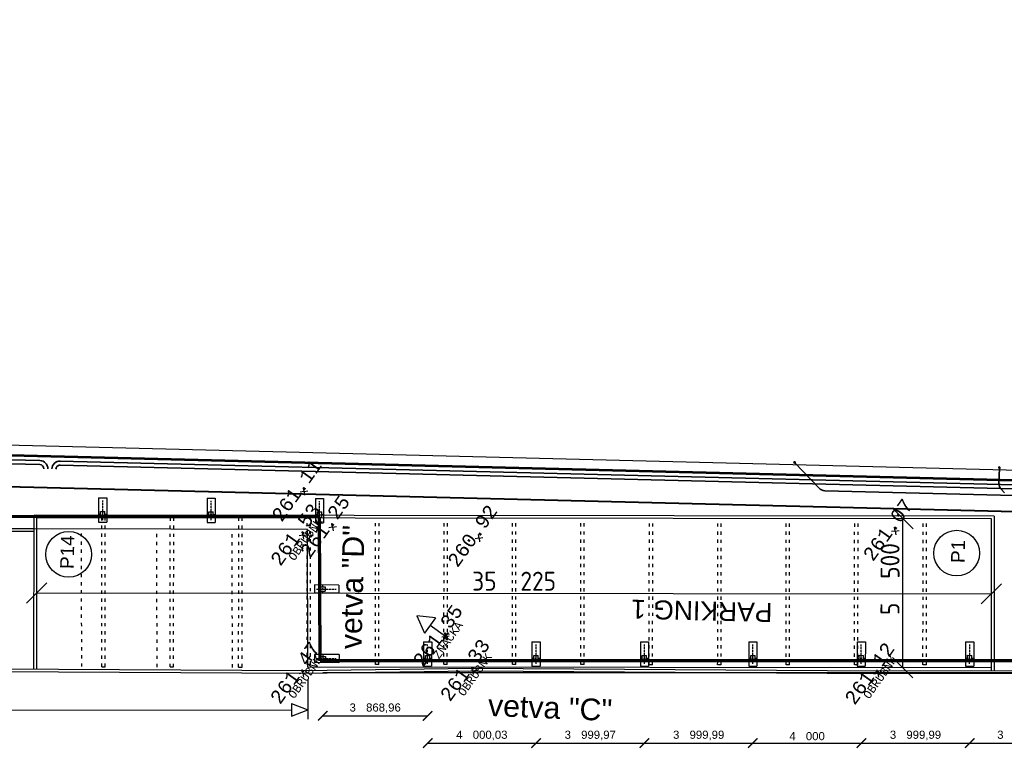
# Model space of a CAD drawing. Extents: x 4743276 to 9726129, y -4307434 to -1665362.
# Tile 4 of 121: x 4846844 to 4883173, y -2207151 to -2180246. Entities that reach past the tile are written whole.
import ezdxf
from ezdxf.enums import TextEntityAlignment as Align

# ---------------------------------------------------------------- set-up
doc = ezdxf.new("R2010")
doc.units = 0
doc.header["$MEASUREMENT"] = 0
doc.linetypes.add('ACAD_ISO03W100', pattern=[30, 12, -18])
doc.linetypes.add('BODKOCIARKOVANA_3', pattern=[5.6, 3, -1.3, 0, -1.3])
doc.layers.get('0').update_dxf_attribs({"linetype": 'CONTINUOUS'})
doc.layers.get('Defpoints').update_dxf_attribs({"color": 61, "linetype": 'CONTINUOUS'})
for name, color, linetype in [('body', 7, 'CONTINUOUS'), ('DIM', 7, 'CONTINUOUS'), ('KÓTY', 4, 'CONTINUOUS'), ('MÚRY', 1, 'CONTINUOUS'), ('POZEMOK', 8, 'CONTINUOUS'), ('siete', 6, 'CONTINUOUS'), ('TENKÁ', 7, 'CONTINUOUS'), ('Výšky', 64, 'CONTINUOUS'), ('ZARIADENIE', 47, 'CONTINUOUS'), ('ZARIADENIE1', 145, 'CONTINUOUS'), ('šrafy-múry', 8, 'CONTINUOUS')]:
    doc.layers.add(name, color=color, linetype=linetype)
doc.styles.add('MONOTXT', font='MONOTXT', dxfattribs={"height": 0.2})
doc.styles.add('styl1', font='arial.ttf')
doc.styles.add('Style-Arial', font='arial.ttf')
doc.styles.add('STYLE1', font='isocp.shx')
doc.dimstyles.new('STANDARD 100', dxfattribs={"dimtxt": 300, "dimasz": 350, "dimexe": 10, "dimexo": 200, "dimgap": 100, "dimtad": 1, "dimdsep": 46, "dimlunit": 6, "dimtxsty": 'Style-Arial', "dimblk": 'ARCHTICK', "dimblk1": 'OBLIQUE', "dimblk2": 'ARCHTICK', "dimcen": 2.5, "dimse1": 1, "dimse2": 1, "dimadec": 0, "dimazin": 0, "dimtfac": 1, "dimtmove": 1, "dimatfit": 3, "dimldrblk": 'OBLIQUE', "dimfxl": 1, "dimtolj": 1, "dimtzin": 0, "dimarcsym": 0})
doc.dimstyles.new('STANDARD 250', dxfattribs={"dimtxt": 700, "dimasz": 750, "dimexe": 10, "dimexo": 200, "dimgap": 100, "dimtad": 1, "dimdsep": 46, "dimlunit": 6, "dimtxsty": 'STYLE1', "dimblk1": 'OBLIQUE', "dimblk2": 'OBLIQUE', "dimsah": 1, "dimcen": 2.5, "dimse1": 1, "dimse2": 1, "dimadec": 0, "dimazin": 0, "dimtfac": 1, "dimtmove": 1, "dimatfit": 3, "dimldrblk": 'OBLIQUE', "dimfxl": 1, "dimtolj": 1, "dimtzin": 0, "dimarcsym": 0})

# ---------------------------------------------------------------- blocks, each defined once
blk = doc.blocks.new('_OBLIQUE')
at = {"color": 0, "linetype": 'ByBlock'}
blk.add_line((-0.5, -0.5), (0.5, 0.5), dxfattribs=at)
blk = doc.blocks.new('*D42534')
at = {"layer": 'Defpoints', "color": 0}
for p in [(4847477, -2198641), (4882702, -2198676), (4882699, -2201447)]:
    blk.add_point(p, dxfattribs=at)
at = {"layer": 'KÓTY', "color": 0, "lineweight": -2}
blk.add_line((4847475, -2201411), (4882699, -2201447), dxfattribs=at)
at = {"layer": 'KÓTY', "color": 0, "linetype": 'ByBlock', "lineweight": -2, "xscale": 750, "yscale": 750, "zscale": 750}
for p, rotation in [((4847475, -2201411), 179.9429413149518), ((4882699, -2201447), 359.9429413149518)]:
    blk.add_blockref('_OBLIQUE', p, dxfattribs=dict(at, rotation=rotation))
at = {"layer": 'KÓTY', "color": 0, "insert": (4865087, -2200979), "char_height": 700, "attachment_point": 5, "rotation": 359.9429, "style": 'STYLE1'}
blk.add_mtext('\\A1;35ﾠ225', dxfattribs=at)
blk = doc.blocks.new('*D42535')
at = {"layer": 'Defpoints', "color": 0}
for p in [(4877652, -2198671), (4879430, -2198673), (4877647, -2204171)]:
    blk.add_point(p, dxfattribs=at)
at = {"layer": 'KÓTY', "color": 0, "lineweight": -2}
blk.add_line((4879424, -2204173), (4879430, -2198673), dxfattribs=at)
at = {"layer": 'KÓTY', "color": 0, "linetype": 'ByBlock', "lineweight": -2, "xscale": 750, "yscale": 750, "zscale": 750}
for p, rotation in [((4879430, -2198673), 89.94294131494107), ((4879424, -2204173), 269.942941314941)]:
    blk.add_blockref('_OBLIQUE', p, dxfattribs=dict(at, rotation=rotation))
at = {"layer": 'KÓTY', "color": 0, "insert": (4878956, -2200901), "char_height": 700, "attachment_point": 5, "rotation": 89.9429, "style": 'STYLE1'}
blk.add_mtext('\\A1;5ﾠ500', dxfattribs=at)
blk = doc.blocks.new('_ArchTick')
at = {"color": 0, "linetype": 'ByBlock', "const_width": 0.15}
blk.add_lwpolyline([(-0.5, -0.5), (0.5, 0.5)], dxfattribs=at)
blk = doc.blocks.new('*D42542')
at = {"layer": 'Defpoints', "color": 0}
for p in [(4861896, -2203336), (4865896, -2203318), (4865896, -2206958)]:
    blk.add_point(p, dxfattribs=at)
at = {"layer": 'DIM', "color": 0, "lineweight": -2}
blk.add_line((4861896, -2206958), (4865896, -2206958), dxfattribs=at)
at = {"layer": 'DIM', "color": 0, "linetype": 'ByBlock', "lineweight": -2, "xscale": 350, "yscale": 350, "zscale": 350, "rotation": 180}
blk.add_blockref('_ArchTick', (4861896, -2206958), dxfattribs=at)
at = {"layer": 'DIM', "color": 0, "linetype": 'ByBlock', "lineweight": -2, "xscale": 350, "yscale": 350, "zscale": 350}
blk.add_blockref('_ArchTick', (4865896, -2206958), dxfattribs=at)
at = {"layer": 'DIM', "color": 0, "insert": (4863896, -2206677), "char_height": 300, "attachment_point": 5, "style": 'Style-Arial'}
blk.add_mtext('\\A1;4ﾠ000,03', dxfattribs=at)
blk = doc.blocks.new('*D42543')
at = {"layer": 'Defpoints', "color": 0}
for p in [(4865896, -2203318), (4869896, -2203336), (4869896, -2206958)]:
    blk.add_point(p, dxfattribs=at)
at = {"layer": 'DIM', "color": 0, "lineweight": -2}
blk.add_line((4865896, -2206958), (4869896, -2206958), dxfattribs=at)
at = {"layer": 'DIM', "color": 0, "linetype": 'ByBlock', "lineweight": -2, "xscale": 350, "yscale": 350, "zscale": 350, "rotation": 180}
blk.add_blockref('_ArchTick', (4865896, -2206958), dxfattribs=at)
at = {"layer": 'DIM', "color": 0, "linetype": 'ByBlock', "lineweight": -2, "xscale": 350, "yscale": 350, "zscale": 350}
blk.add_blockref('_ArchTick', (4869896, -2206958), dxfattribs=at)
at = {"layer": 'DIM', "color": 0, "insert": (4867896, -2206677), "char_height": 300, "attachment_point": 5, "style": 'Style-Arial'}
blk.add_mtext('\\A1;3ﾠ999,97', dxfattribs=at)
blk = doc.blocks.new('*D42544')
at = {"layer": 'Defpoints', "color": 0}
for p in [(4869896, -2203336), (4873896, -2203342), (4873896, -2206958)]:
    blk.add_point(p, dxfattribs=at)
at = {"layer": 'DIM', "color": 0, "lineweight": -2}
blk.add_line((4869896, -2206958), (4873896, -2206958), dxfattribs=at)
at = {"layer": 'DIM', "color": 0, "linetype": 'ByBlock', "lineweight": -2, "xscale": 350, "yscale": 350, "zscale": 350, "rotation": 180}
blk.add_blockref('_ArchTick', (4869896, -2206958), dxfattribs=at)
at = {"layer": 'DIM', "color": 0, "linetype": 'ByBlock', "lineweight": -2, "xscale": 350, "yscale": 350, "zscale": 350}
blk.add_blockref('_ArchTick', (4873896, -2206958), dxfattribs=at)
at = {"layer": 'DIM', "color": 0, "insert": (4871896, -2206677), "char_height": 300, "attachment_point": 5, "style": 'Style-Arial'}
blk.add_mtext('\\A1;3ﾠ999,99', dxfattribs=at)
blk = doc.blocks.new('*D42545')
at = {"layer": 'Defpoints', "color": 0}
for p in [(4873896, -2203335), (4877896, -2203335), (4877896, -2206958)]:
    blk.add_point(p, dxfattribs=at)
at = {"layer": 'DIM', "color": 0, "lineweight": -2}
blk.add_line((4873896, -2206958), (4877896, -2206958), dxfattribs=at)
at = {"layer": 'DIM', "color": 0, "linetype": 'ByBlock', "lineweight": -2, "xscale": 350, "yscale": 350, "zscale": 350, "rotation": 180}
blk.add_blockref('_ArchTick', (4873896, -2206958), dxfattribs=at)
at = {"layer": 'DIM', "color": 0, "linetype": 'ByBlock', "lineweight": -2, "xscale": 350, "yscale": 350, "zscale": 350}
blk.add_blockref('_ArchTick', (4877896, -2206958), dxfattribs=at)
at = {"layer": 'DIM', "color": 0, "insert": (4875896, -2206704), "char_height": 300, "attachment_point": 5, "style": 'Style-Arial'}
blk.add_mtext('\\A1;4ﾠ000', dxfattribs=at)
blk = doc.blocks.new('*D42546')
at = {"layer": 'Defpoints', "color": 0}
for p in [(4877896, -2203335), (4881896, -2203342), (4881896, -2206958)]:
    blk.add_point(p, dxfattribs=at)
at = {"layer": 'DIM', "color": 0, "lineweight": -2}
blk.add_line((4877896, -2206958), (4881896, -2206958), dxfattribs=at)
at = {"layer": 'DIM', "color": 0, "linetype": 'ByBlock', "lineweight": -2, "xscale": 350, "yscale": 350, "zscale": 350, "rotation": 180}
blk.add_blockref('_ArchTick', (4877896, -2206958), dxfattribs=at)
at = {"layer": 'DIM', "color": 0, "linetype": 'ByBlock', "lineweight": -2, "xscale": 350, "yscale": 350, "zscale": 350}
blk.add_blockref('_ArchTick', (4881896, -2206958), dxfattribs=at)
at = {"layer": 'DIM', "color": 0, "insert": (4879896, -2206677), "char_height": 300, "attachment_point": 5, "style": 'Style-Arial'}
blk.add_mtext('\\A1;3ﾠ999,99', dxfattribs=at)
blk = doc.blocks.new('*D42547')
at = {"layer": 'Defpoints', "color": 0}
for p in [(4881896, -2203335), (4885816, -2203342), (4885816, -2206958)]:
    blk.add_point(p, dxfattribs=at)
at = {"layer": 'DIM', "color": 0, "lineweight": -2}
blk.add_line((4881896, -2206958), (4885816, -2206958), dxfattribs=at)
at = {"layer": 'DIM', "color": 0, "linetype": 'ByBlock', "lineweight": -2, "xscale": 350, "yscale": 350, "zscale": 350, "rotation": 180}
blk.add_blockref('_ArchTick', (4881896, -2206958), dxfattribs=at)
at = {"layer": 'DIM', "color": 0, "linetype": 'ByBlock', "lineweight": -2, "xscale": 350, "yscale": 350, "zscale": 350}
blk.add_blockref('_ArchTick', (4885816, -2206958), dxfattribs=at)
at = {"layer": 'DIM', "color": 0, "insert": (4883856, -2206677), "char_height": 300, "attachment_point": 5, "style": 'Style-Arial'}
blk.add_mtext('\\A1;3ﾠ919,99', dxfattribs=at)
blk = doc.blocks.new('*D42548')
at = {"layer": 'Defpoints', "color": 0}
for p in [(4858026, -2203688), (4861894, -2204018), (4861894, -2205952)]:
    blk.add_point(p, dxfattribs=at)
at = {"layer": 'DIM', "color": 0, "lineweight": -2}
blk.add_line((4858026, -2205952), (4861894, -2205952), dxfattribs=at)
at = {"layer": 'DIM', "color": 0, "linetype": 'ByBlock', "lineweight": -2, "xscale": 350, "yscale": 350, "zscale": 350, "rotation": 180}
blk.add_blockref('_ArchTick', (4858026, -2205952), dxfattribs=at)
at = {"layer": 'DIM', "color": 0, "linetype": 'ByBlock', "lineweight": -2, "xscale": 350, "yscale": 350, "zscale": 350}
blk.add_blockref('_ArchTick', (4861894, -2205952), dxfattribs=at)
at = {"layer": 'DIM', "color": 0, "insert": (4859960, -2205671), "char_height": 300, "attachment_point": 5, "style": 'Style-Arial'}
blk.add_mtext('\\A1;3ﾠ868,96', dxfattribs=at)

msp = doc.modelspace()

# ---------------------------------------------------------------- linework, layer by layer
at = {"layer": 'body', "color": 1, "linetype": 'Continuous'}
for p, q in [((4857334, -2197666.116), (4857310.485, -2197526.663)), ((4857334, -2197666.116), (4857194.547, -2197689.631)), ((4857334, -2197666.116), (4857473.453, -2197642.601)), ((4857334, -2197666.116), (4857357.515, -2197805.568)), ((4858389.136, -2198986.195), (4858249.683, -2199009.71)), ((4858389.136, -2198986.195), (4858365.621, -2198846.742)), ((4858389.136, -2198986.195), (4858528.589, -2198962.68)), ((4858389.136, -2198986.195), (4858412.651, -2199125.648)), ((4879148.248, -2199127.114), (4879124.733, -2198987.661)), ((4857295.931, -2199285.986), (4857156.478, -2199309.501)), ((4857295.931, -2199285.986), (4857272.416, -2199146.533)), ((4857295.931, -2199285.986), (4857435.383, -2199262.471)), ((4857295.931, -2199285.986), (4857319.445, -2199425.438)), ((4863791.013, -2199390.457), (4863767.498, -2199251.004)), ((4863791.013, -2199390.457), (4863930.466, -2199366.942)), ((4879148.248, -2199127.114), (4879008.795, -2199150.628)), ((4879148.248, -2199127.114), (4879287.7, -2199103.599)), ((4879148.248, -2199127.114), (4879171.763, -2199266.566)), ((4863791.013, -2199390.457), (4863651.56, -2199413.972)), ((4863791.013, -2199390.457), (4863814.528, -2199529.909)), ((4862554.533, -2203020.905), (4862531.019, -2202881.452)), ((4862554.533, -2203020.905), (4862693.986, -2202997.39)), ((4862554.533, -2203020.905), (4862415.081, -2203044.42)), ((4862554.533, -2203020.905), (4862578.048, -2203160.357)), ((4857292.019, -2204378.695), (4857152.567, -2204402.21)), ((4857292.019, -2204378.695), (4857268.504, -2204239.242)), ((4857292.019, -2204378.695), (4857431.472, -2204355.18)), ((4857292.019, -2204378.695), (4857315.534, -2204518.148)), ((4863554.698, -2204287.149), (4863415.245, -2204310.664)), ((4863554.698, -2204287.149), (4863531.183, -2204147.697)), ((4863554.698, -2204287.149), (4863694.151, -2204263.635)), ((4863554.698, -2204287.149), (4863578.213, -2204426.602)), ((4878502.969, -2204388.208), (4878363.516, -2204411.723)), ((4878502.969, -2204388.208), (4878479.454, -2204248.755)), ((4878502.969, -2204388.208), (4878642.421, -2204364.693)), ((4878502.969, -2204388.208), (4878526.484, -2204527.66))]:
    msp.add_line(p, q, dxfattribs=at)
at = {"layer": 'KÓTY'}
msp.add_line((4882024.699, -2203826.518), (4882024.699, -2203826.518), dxfattribs=at)
at = {"layer": 'POZEMOK', "linetype": 'Continuous'}
for p, q in [((4857458.15, -2199070.037), (4847376.854, -2199050.596)), ((4857475.956, -2204151.197), (4857458.15, -2199070.037)), ((4882696.767, -2204176.313), (4857475.956, -2204151.197))]:
    msp.add_line(p, q, dxfattribs=at)
at = {"layer": 'siete', "lineweight": 35}
for p, q in [((4847589.166, -2196525.072), (4825872.256, -2195983.452)), ((4847585.426, -2196675.025), (4825768.548, -2196130.912)), ((4848335.193, -2196693.724), (4886040.227, -2197634.089)), ((4848338.933, -2196543.771), (4885943.998, -2197481.642))]:
    msp.add_line(p, q, dxfattribs=at)
at = {"layer": 'siete', "color": 55, "lineweight": 35, "ltscale": 0.8}
for p, q in [((4876336.372, -2197544.254), (4875449.875, -2196612.408)), ((4882989.67, -2196807.775), (4882975.565, -2197373.335)), ((4876546.247, -2197637.384), (4885889.814, -2197870.412)), ((4883179.244, -2197714.915), (4883058.117, -2197587.592))]:
    msp.add_line(p, q, dxfattribs=at)
at = {"layer": 'siete', "color": 5, "lineweight": 40, "ltscale": 50}
msp.add_line((4846364.972, -2197484.848), (4885599.204, -2198463.351), dxfattribs=at)
at = {"layer": 'siete', "color": 55, "lineweight": 35, "ltscale": 0.8}
for centre in [(4875432.643, -2196594.295), (4875432.643, -2196594.295), (4882990.293, -2196782.783)]:
    msp.add_circle(centre, 25, dxfattribs=at)
at = {"layer": 'siete', "lineweight": 35}
for centre, radius, start, end in [((4847581.686, -2196824.979), 150, 358.5713378, 88.5713378), ((4847581.686, -2196824.979), 300, 358.5713378, 88.5713378), ((4848331.453, -2196843.678), 300, 88.5713378, 178.5713378), ((4848331.453, -2196843.678), 150, 88.5713378, 178.5713378)]:
    msp.add_arc(centre, radius, start, end, dxfattribs=at)
at = {"layer": 'siete', "color": 55, "lineweight": 35, "ltscale": 0.8}
for centre, start, end in [((4876553.727, -2197337.477), 223.5713378, 268.5713378), ((4883275.472, -2197380.815), 178.5713378, 223.5713378)]:
    msp.add_arc(centre, 300, start, end, dxfattribs=at)
at = {"layer": 'TENKÁ'}
for p, q in [((4825786.235, -2195831.26), (4886087.484, -2197335.174)), ((4825787.481, -2195781.275), (4886038.746, -2197283.943)), ((4847371.7, -2204226.057), (4847377.361, -2198541.137)), ((4882802.344, -2198576.416), (4847377.361, -2198541.137)), ((4847471.7, -2204226.587), (4847477.262, -2198641.237)), ((4882702.244, -2198676.316), (4847477.262, -2198641.237)), ((4882802.344, -2198576.416), (4882796.666, -2204278.208)), ((4882696.665, -2204278.441), (4882702.244, -2198676.316)), ((4847376.854, -2199050.596), (4829201.88, -2199015.546)), ((4847376.754, -2199150.596), (4829301.78, -2199115.739)), ((4849871.783, -2204143.624), (4849996.783, -2204143.749)), ((4852396.782, -2204146.139), (4852521.782, -2204146.263)), ((4854921.781, -2204148.653), (4855046.781, -2204148.778))]:
    msp.add_line(p, q, dxfattribs=at)
at = {"layer": 'TENKÁ', "linetype": 'ACAD_ISO03W100', "ltscale": 10}
for p, q in [((4849871.783, -2204143.624), (4849877.261, -2198643.627)), ((4849996.783, -2204143.749), (4850002.26, -2198643.751)), ((4852396.782, -2204146.139), (4852402.259, -2198646.141)), ((4852521.782, -2204146.263), (4852527.259, -2198646.266)), ((4854921.781, -2204148.653), (4854927.258, -2198648.656)), ((4855046.781, -2204148.778), (4855052.258, -2198648.78)), ((4857446.879, -2204051.168), (4857452.257, -2198651.171)), ((4857571.879, -2204051.292), (4857577.257, -2198651.295)), ((4859971.878, -2204053.682), (4859977.256, -2198653.685)), ((4860096.878, -2204053.807), (4860102.255, -2198653.81)), ((4862496.877, -2204056.197), (4862502.254, -2198656.2)), ((4862621.877, -2204056.321), (4862627.254, -2198656.324)), ((4865021.875, -2204058.711), (4865027.253, -2198658.714)), ((4865146.875, -2204058.836), (4865152.253, -2198658.839)), ((4867546.874, -2204061.226), (4867552.252, -2198661.229)), ((4867671.874, -2204061.351), (4867677.252, -2198661.353)), ((4870071.873, -2204063.741), (4870077.251, -2198663.743)), ((4870196.873, -2204063.865), (4870202.25, -2198663.868)), ((4872596.872, -2204066.255), (4872602.249, -2198666.258)), ((4872721.872, -2204066.38), (4872727.249, -2198666.382)), ((4875121.87, -2204068.77), (4875127.248, -2198668.772)), ((4875246.87, -2204068.894), (4875252.248, -2198668.897)), ((4877646.869, -2204071.284), (4877652.247, -2198671.287)), ((4877771.869, -2204071.409), (4877777.247, -2198671.411)), ((4880171.868, -2204073.799), (4880177.246, -2198673.801)), ((4880296.868, -2204073.923), (4880302.245, -2198673.926)), ((4857571.879, -2204051.292), (4857446.879, -2204051.168)), ((4860096.878, -2204053.807), (4859971.878, -2204053.682)), ((4862621.877, -2204056.321), (4862496.877, -2204056.197)), ((4865146.875, -2204058.836), (4865021.875, -2204058.711)), ((4867671.874, -2204061.351), (4867546.874, -2204061.226)), ((4870196.873, -2204063.865), (4870071.873, -2204063.741)), ((4872721.872, -2204066.38), (4872596.872, -2204066.255)), ((4875246.87, -2204068.894), (4875121.87, -2204068.77)), ((4877771.869, -2204071.409), (4877646.869, -2204071.284)), ((4880296.868, -2204073.923), (4880171.868, -2204073.799))]:
    msp.add_line(p, q, dxfattribs=at)
at = {"layer": 'TENKÁ', "color": 125, "linetype": 'ACAD_ISO03W100', "ltscale": 10}
for p, q in [((4849135.849, -2204135.416), (4849118.202, -2199099.262)), ((4851915.918, -2204150.167), (4851898.184, -2199089.52)), ((4854695.973, -2204160.938), (4854678.167, -2199079.779))]:
    msp.add_line(p, q, dxfattribs=at)
at = {"layer": 'TENKÁ', "color": 7, "linetype": 'Continuous'}
for p, q in [((4862187.037, -2202329.927), (4861491.445, -2202260.741)), ((4861491.445, -2202260.741), (4861781.254, -2202900.315)), ((4862187.037, -2202329.927), (4861781.254, -2202900.315)), ((4862554.533, -2203020.905), (4861984.145, -2202615.121)), ((4862655.979, -2202878.308), (4862453.088, -2203163.502)), ((4840552.927, -2204189.876), (4857291.554, -2204278.691)), ((4840553.09, -2204289.879), (4857292.019, -2204378.695)), ((4857291.554, -2204278.691), (4863554.305, -2204187.144)), ((4857292.019, -2204378.695), (4863554.698, -2204287.149)), ((4863554.305, -2204187.144), (4878503.19, -2204288.207)), ((4863554.698, -2204287.149), (4878502.969, -2204388.208)), ((4878502.969, -2204388.208), (4887502.489, -2204367.248)), ((4878503.19, -2204288.207), (4887490.501, -2204267.276))]:
    msp.add_line(p, q, dxfattribs=at)
at = {"layer": 'TENKÁ', "color": 125}
for p, q in [((4857476.134, -2204600.622), (4857476.718, -2206073.402)), ((4856874.675, -2205498.979), (4857476.583, -2205732.284)), ((4856874.675, -2205498.979), (4857476.583, -2205732.284)), ((4856874.675, -2205498.979), (4856874.86, -2205966.066)), ((4821796.335, -2205746.436), (4856874.768, -2205732.522)), ((4856874.86, -2205966.066), (4857476.583, -2205732.284)), ((4856874.86, -2205966.066), (4857476.583, -2205732.284))]:
    msp.add_line(p, q, dxfattribs=at)
at = {"layer": 'TENKÁ'}
for centre in [(4848649.861, -2199988.258), (4881416.427, -2199942.306)]:
    msp.add_circle(centre, 842.959, dxfattribs=at)
at = {"layer": 'ZARIADENIE'}
msp.add_line((4887502.489, -2204367.248), (4858026.718, -2204367.956), dxfattribs=at)
at = {"layer": 'ZARIADENIE1'}
msp.add_lwpolyline([(4885817.256, -2192126.818), (4886217.132, -2192136.791), (4886087.484, -2197335.174), (4825786.235, -2195831.26), (4826072.444, -2184355.339), (4826422.336, -2184364.065), (4826146.099, -2195440.11), (4885697.581, -2196925.326), (4885817.256, -2192126.818), (4886217.132, -2192136.791)], close=True, dxfattribs=at)
at = {"layer": 'šrafy-múry', "color": 90}
for p, q in [((4849757.713, -2197905.235), (4849756.277, -2198805.234)), ((4849757.713, -2197905.235), (4850057.712, -2197905.714)), ((4850057.712, -2197905.714), (4850056.276, -2198805.712)), ((4853757.705, -2197913.22), (4853756.269, -2198813.219)), ((4853757.705, -2197913.22), (4854057.704, -2197913.699)), ((4854057.704, -2197913.699), (4854056.268, -2198813.698)), ((4857757.697, -2197920.934), (4857756.261, -2198820.933)), ((4857757.697, -2197920.934), (4858057.697, -2197921.413)), ((4858057.697, -2197921.413), (4858056.261, -2198821.412)), ((4849826.596, -2198605.346), (4849826.915, -2198405.346)), ((4849826.596, -2198605.346), (4849986.596, -2198605.601)), ((4849826.915, -2198405.346), (4849986.915, -2198405.601)), ((4849986.596, -2198605.601), (4849986.915, -2198405.601)), ((4853826.588, -2198613.331), (4853826.907, -2198413.332)), ((4853826.588, -2198613.331), (4853986.588, -2198613.587)), ((4853826.907, -2198413.332), (4853986.907, -2198413.587)), ((4853986.588, -2198613.587), (4853986.907, -2198413.587)), ((4857826.58, -2198621.045), (4857826.899, -2198421.045)), ((4857826.58, -2198621.045), (4857986.58, -2198621.3)), ((4857826.899, -2198421.045), (4857986.899, -2198421.301)), ((4857986.58, -2198621.3), (4857986.899, -2198421.301)), ((4849756.277, -2198805.234), (4850056.276, -2198805.712)), ((4853756.269, -2198813.219), (4854056.268, -2198813.698)), ((4857756.261, -2198820.933), (4858056.261, -2198821.412)), ((4857716.1, -2201119.111), (4857715.621, -2201419.11)), ((4858616.099, -2201120.547), (4857716.1, -2201119.111)), ((4858616.099, -2201120.547), (4858615.62, -2201420.546)), ((4858615.62, -2201420.546), (4857715.621, -2201419.11)), ((4857915.988, -2201189.43), (4857915.733, -2201349.429)), ((4857915.733, -2201349.429), (4858115.732, -2201349.748)), ((4857915.988, -2201189.43), (4858115.988, -2201189.749)), ((4858115.988, -2201189.749), (4858115.732, -2201349.748)), ((4861745.748, -2203217.624), (4861744.312, -2204117.623)), ((4861745.748, -2203217.624), (4862045.748, -2203218.103)), ((4862045.748, -2203218.103), (4862044.312, -2204118.102)), ((4865745.748, -2203217.528), (4865744.312, -2204117.527)), ((4865745.748, -2203217.528), (4866045.748, -2203218.007)), ((4866045.748, -2203218.007), (4866044.312, -2204118.006)), ((4869745.748, -2203217.432), (4869744.312, -2204117.431)), ((4869745.748, -2203217.432), (4870045.748, -2203217.911)), ((4870045.748, -2203217.911), (4870044.312, -2204117.91)), ((4873745.748, -2203217.336), (4873744.312, -2204117.335)), ((4873745.748, -2203217.336), (4874045.748, -2203217.815)), ((4874045.748, -2203217.815), (4874044.312, -2204117.814)), ((4877745.748, -2203217.24), (4877744.312, -2204117.239)), ((4877745.748, -2203217.24), (4878045.748, -2203217.719)), ((4878045.748, -2203217.719), (4878044.312, -2204117.718)), ((4881745.748, -2203217.144), (4881744.312, -2204117.143)), ((4881745.748, -2203217.144), (4882045.748, -2203217.623)), ((4882045.748, -2203217.623), (4882044.312, -2204117.622)), ((4857725.508, -2203687.639), (4857725.03, -2203987.639)), ((4858625.507, -2203689.075), (4857725.508, -2203687.639)), ((4858625.507, -2203689.075), (4858625.028, -2203989.075)), ((4861814.631, -2203917.735), (4861814.951, -2203717.735)), ((4861814.951, -2203717.735), (4861974.95, -2203717.99)), ((4861974.631, -2203917.99), (4861974.95, -2203717.99)), ((4865814.631, -2203917.639), (4865814.951, -2203717.639)), ((4865814.951, -2203717.639), (4865974.95, -2203717.895)), ((4865974.631, -2203917.894), (4865974.95, -2203717.895)), ((4869814.631, -2203917.543), (4869814.951, -2203717.543)), ((4869814.951, -2203717.543), (4869974.95, -2203717.799)), ((4869974.631, -2203917.798), (4869974.95, -2203717.799)), ((4873814.631, -2203917.447), (4873814.951, -2203717.447)), ((4873814.951, -2203717.447), (4873974.95, -2203717.703)), ((4873974.631, -2203917.702), (4873974.95, -2203717.703)), ((4877814.631, -2203917.351), (4877814.951, -2203717.351)), ((4877814.951, -2203717.351), (4877974.95, -2203717.607)), ((4877974.631, -2203917.606), (4877974.95, -2203717.607)), ((4881814.631, -2203917.255), (4881814.951, -2203717.255)), ((4881814.951, -2203717.255), (4881974.95, -2203717.511)), ((4881974.631, -2203917.51), (4881974.95, -2203717.511)), ((4858625.028, -2203989.075), (4857725.03, -2203987.639)), ((4857925.396, -2203757.958), (4857925.141, -2203917.958)), ((4857925.141, -2203917.958), (4858125.141, -2203918.277)), ((4857925.396, -2203757.958), (4858125.396, -2203758.277)), ((4858125.396, -2203758.277), (4858125.141, -2203918.277)), ((4861814.631, -2203917.735), (4861974.631, -2203917.99)), ((4865814.631, -2203917.639), (4865974.631, -2203917.894)), ((4869814.631, -2203917.543), (4869974.631, -2203917.798)), ((4873814.631, -2203917.447), (4873974.631, -2203917.702)), ((4877814.631, -2203917.351), (4877974.631, -2203917.606)), ((4881814.631, -2203917.255), (4881974.631, -2203917.51)), ((4861744.312, -2204117.623), (4862044.312, -2204118.102)), ((4865744.312, -2204117.527), (4866044.312, -2204118.006)), ((4869744.312, -2204117.431), (4870044.312, -2204117.91)), ((4873744.312, -2204117.335), (4874044.312, -2204117.814)), ((4877744.312, -2204117.239), (4878044.312, -2204117.718)), ((4881744.312, -2204117.143), (4882044.312, -2204117.622))]:
    msp.add_line(p, q, dxfattribs=at)
at = {"layer": 'šrafy-múry', "color": 90, "linetype": 'BODKOCIARKOVANA_3', "ltscale": 20}
for p, q in [((4849906.407, -2198723.416), (4849907.524, -2198023.417)), ((4849906.408, -2198723.057), (4849907.525, -2198023.058)), ((4849906.436, -2198705.473), (4849907.553, -2198005.474)), ((4853906.399, -2198731.402), (4853907.516, -2198031.402)), ((4853906.4, -2198731.043), (4853907.517, -2198031.044)), ((4853906.428, -2198713.459), (4853907.545, -2198013.46)), ((4857906.392, -2198739.115), (4857907.509, -2198039.116)), ((4857906.393, -2198738.757), (4857907.509, -2198038.757)), ((4857906.421, -2198721.173), (4857907.538, -2198021.174)), ((4849756.755, -2198505.234), (4850056.755, -2198505.713)), ((4853756.747, -2198513.22), (4854056.747, -2198513.698)), ((4857756.74, -2198520.934), (4858056.74, -2198521.412)), ((4858016.099, -2201119.589), (4858015.621, -2201419.589)), ((4857797.918, -2201269.241), (4858497.917, -2201270.358)), ((4857798.276, -2201269.242), (4858498.276, -2201270.359)), ((4857815.86, -2201269.27), (4858515.859, -2201270.387)), ((4861894.443, -2204035.805), (4861895.56, -2203335.806)), ((4861894.444, -2204035.446), (4861895.561, -2203335.447)), ((4861894.472, -2204017.862), (4861895.589, -2203317.863)), ((4865894.443, -2204035.709), (4865895.56, -2203335.71)), ((4865894.444, -2204035.35), (4865895.561, -2203335.351)), ((4865894.472, -2204017.766), (4865895.589, -2203317.767)), ((4869894.443, -2204035.613), (4869895.56, -2203335.614)), ((4869894.444, -2204035.254), (4869895.561, -2203335.255)), ((4869894.472, -2204017.671), (4869895.589, -2203317.671)), ((4873894.443, -2204035.517), (4873895.56, -2203335.518)), ((4873894.444, -2204035.158), (4873895.561, -2203335.159)), ((4873894.472, -2204017.575), (4873895.589, -2203317.575)), ((4877894.443, -2204035.421), (4877895.56, -2203335.422)), ((4877894.444, -2204035.062), (4877895.561, -2203335.063)), ((4877894.472, -2204017.479), (4877895.589, -2203317.479)), ((4881894.443, -2204035.325), (4881895.56, -2203335.326)), ((4881894.444, -2204034.966), (4881895.561, -2203334.967)), ((4881894.472, -2204017.383), (4881895.589, -2203317.383)), ((4858025.508, -2203688.118), (4858025.029, -2203988.117)), ((4857807.326, -2203837.77), (4858507.325, -2203838.887)), ((4857807.685, -2203837.77), (4858507.684, -2203838.887)), ((4857825.269, -2203837.798), (4858525.268, -2203838.915)), ((4861744.791, -2203817.623), (4862044.791, -2203818.102)), ((4865744.791, -2203817.527), (4866044.791, -2203818.006)), ((4869744.791, -2203817.431), (4870044.791, -2203817.91)), ((4873744.791, -2203817.335), (4874044.791, -2203817.814)), ((4877744.791, -2203817.24), (4878044.791, -2203817.718)), ((4881744.791, -2203817.144), (4882044.791, -2203817.622))]:
    msp.add_line(p, q, dxfattribs=at)
at = {"layer": 'šrafy-múry', "color": 232, "lineweight": 70}
for p, q in [((4857925.141, -2203917.958), (4857906.579, -2198620.901)), ((4885814.631, -2203917.289), (4857925.141, -2203917.958))]:
    msp.add_line(p, q, dxfattribs=at)
msp.add_lwpolyline([(4857906.579, -2198620.901), (4816737.31, -2198541.507), (4816742.247, -2198010.853), (4816855.508, -2186975.847), (4816951.036, -2180245.504)], dxfattribs=at)

# ---------------------------------------------------------------- texts
at = {"color": 2, "linetype": 'Continuous', "style": 'MONOTXT'}
for s, p in [('OBRUBNK', (4857257.671, -2199339.765)), ('ZNACKA', (4862520.912, -2203068.165)), ('OBRUBNK', (4857253.76, -2204432.474)), ('OBRUBNK', (4863516.439, -2204340.929)), ('OBRUBNK', (4878464.709, -2204441.987))]:
    msp.add_text(s, height=300, rotation=54.5713378, dxfattribs=at).set_placement(p, align=Align.TOP_CENTER)
at = {"layer": 'MÚRY', "color": 0, "ltscale": 0.25, "style": 'Style-Arial'}
msp.add_text('P14', height=500, rotation=88.5713378, dxfattribs=at).set_placement((4848834.516, -2200534.293))
at = {"layer": 'MÚRY', "color": 7, "lineweight": 50, "ltscale": 0.25, "style": 'Style-Arial'}
msp.add_text('P1', height=500, rotation=88.5713378, dxfattribs=at).set_placement((4881704.314, -2200313.617))
at = {"layer": 'TENKÁ', "style": 'Style-Arial'}
msp.add_text('PARKING 1', height=700, rotation=178.5713378, dxfattribs=at).set_placement((4872001.893, -2202426.395), align=Align.TOP_CENTER)
at = {"layer": 'Výšky', "linetype": 'Continuous', "style": 'MONOTXT'}
for s, p in [('261.11', (4857262.119, -2197767.156)), ('261.25', (4858307.98, -2199100.272)), ('261.07', (4879079.265, -2199224.079)), ('261.53', (4857214.774, -2199400.063)), ('260.92', (4863750.435, -2199447.495)), ('261.35', (4862473.377, -2203134.982)), ('261.33', (4863473.542, -2204401.227)), ('261.47', (4857203.327, -2204503.365)), ('261.12', (4878403.262, -2204528.36))]:
    msp.add_text(s, height=500, rotation=54.5713378, dxfattribs=at).set_placement(p, align=Align.CENTER)
at = {"layer": 'šrafy-múry', "color": 232, "lineweight": 70, "style": 'styl1'}
for s, rotation, p in [('vetva "D"', 88.5713378, (4859453.985, -2203498.796)), ('vetva "C"', 357.5699811, (4864109.26, -2205952.551))]:
    msp.add_text(s, height=800, rotation=rotation, dxfattribs=at).set_placement(p)

# ---------------------------------------------------------------- dimensions: what is measured, and where the dimension line sits
at = {"layer": 'DIM'}
for base, p1, p2, picture, middle in [((4865895.589, -2206957.5), (4861895.56, -2203335.806), (4865895.589, -2203317.767), '*D42542', (4863895.574, -2206677.214)), ((4869895.56, -2206957.5), (4865895.589, -2203317.767), (4869895.56, -2203335.614), '*D42543', (4867895.574, -2206677.214)), ((4873895.55, -2206957.5), (4869895.56, -2203335.614), (4873895.55, -2203341.996), '*D42544', (4871895.555, -2206677.214)), ((4877895.561, -2206957.5), (4873895.561, -2203335.159), (4877895.561, -2203335.063), '*D42545', (4875895.561, -2206704.328)), ((4881895.55, -2206957.5), (4877895.56, -2203335.422), (4881895.55, -2203341.804), '*D42546', (4879895.555, -2206677.214)), ((4885815.55, -2206957.5), (4881895.56, -2203335.326), (4885815.55, -2203341.58), '*D42547', (4883855.555, -2206677.214)), ((4861894.472, -2205951.5), (4858025.508, -2203688.118), (4861894.472, -2204017.862), '*D42548', (4859959.99, -2205671.214))]:
    dim = msp.add_linear_dim(base=base, p1=p1, p2=p2, dimstyle='STANDARD 100', dxfattribs=at)
    dim.commit()
    dim.dimension.update_dxf_attribs({"geometry": picture, "text_midpoint": middle})
at = {"layer": 'KÓTY'}
dim = msp.add_aligned_dim(p1=(4847477.262, -2198641.237), p2=(4882702.244, -2198676.316), distance=-2770.225, dimstyle='STANDARD 250', override={"dimtxsty": 'STYLE1', "dimldrblk": 'OBLIQUE'}, dxfattribs=at)
dim.commit()
dim.dimension.update_dxf_attribs({"geometry": '*D42534', "text_midpoint": (4865087.443, -2200978.761)})
dim = msp.add_linear_dim(base=(4879429.601, -2198673.057), p1=(4877646.77, -2204171.284), p2=(4877652.247, -2198671.287), angle=89.9429413, dimstyle='STANDARD 250', override={"dimtxsty": 'STYLE1', "dimldrblk": 'OBLIQUE'}, dxfattribs=at)
dim.commit()
dim.dimension.update_dxf_attribs({"geometry": '*D42535', "text_midpoint": (4879406.442, -2200901.508), "dimtype": 161})

doc.saveas('drawing.dxf')
